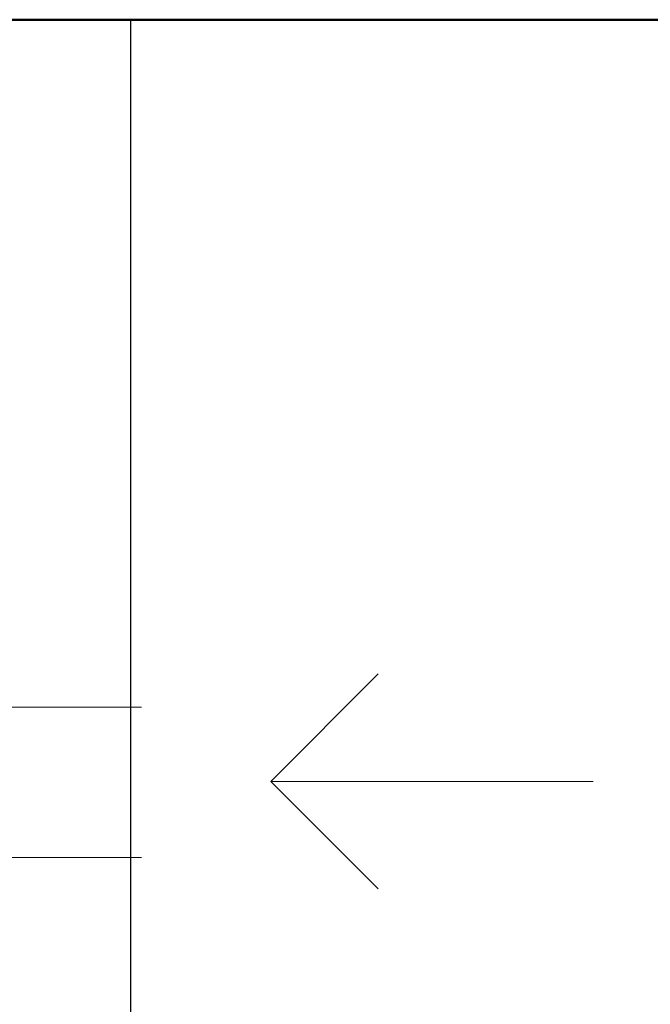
# Model space of a CAD drawing. Header units: millimetres. Extents: x 72202 to 304796, y 21658 to 519946.
# Tile 123 of 139: x 196050 to 196109, y 231915 to 232007. Entities that reach past the tile are written whole.
import ezdxf
from ezdxf.lldxf.tags import DXFTag

# ---------------------------------------------------------------- set-up
doc = ezdxf.new("R2010")
doc.units = ezdxf.units.MM
for name, color, linetype, lineweight in [('linia - gruba - projektowana', 253, 'Continuous', 50), ('LINIA CIENKA', 7, 'Continuous', 13), ('LINIA GRUBA', 253, 'Continuous', 30)]:
    doc.layers.add(name, color=color, linetype=linetype, lineweight=lineweight)
doc.layers.add('LINIA-NIE DRUKOWAĆ', color=253, linetype='Continuous', lineweight=20, plot=False)
tags = doc.linetypes.add('DASH', pattern=[15, 10, -5]).pattern_tags.tags
tags[6:7] = [DXFTag(74, 4), DXFTag(75, 0), DXFTag(340, '0'), DXFTag(46, 0.0), DXFTag(50, 0.0), DXFTag(44, 0.0), DXFTag(45, 0.0)]
tags[4:5] = [DXFTag(74, 4), DXFTag(75, 0), DXFTag(340, '0'), DXFTag(46, 0.0), DXFTag(50, 0.0), DXFTag(44, 0.0), DXFTag(45, 0.0)]

msp = doc.modelspace()

# ---------------------------------------------------------------- linework, layer by layer
at = {"layer": 'linia - gruba - projektowana'}
msp.add_line((195818.292, 232006.874), (196118.292, 232006.874), dxfattribs=at)
at = {"layer": 'LINIA CIENKA'}
for p, q in [((196083.325, 231945.965), (196073.325, 231935.965)), ((196073.325, 231935.965), (196103.325, 231935.965)), ((196083.325, 231925.965), (196073.325, 231935.965))]:
    msp.add_line(p, q, dxfattribs=at)
at = {"layer": 'LINIA CIENKA', "linetype": 'DASH'}
for p, q in [((196061.292, 231942.874), (195791.292, 231942.874)), ((196061.292, 231942.874), (195791.292, 231942.874)), ((196061.292, 231928.874), (195791.292, 231928.874))]:
    msp.add_line(p, q, dxfattribs=at)
at = {"layer": 'LINIA GRUBA'}
msp.add_line((196060.292, 232006.874), (196060.292, 231645.874), dxfattribs=at)
at = {"layer": 'LINIA-NIE DRUKOWAĆ'}
msp.add_lwpolyline([(196338.292, 232006.874), (196060.292, 232006.874), (196060.292, 231645.874), (196338.292, 231645.874)], close=True, dxfattribs=at)

doc.saveas('drawing.dxf')
